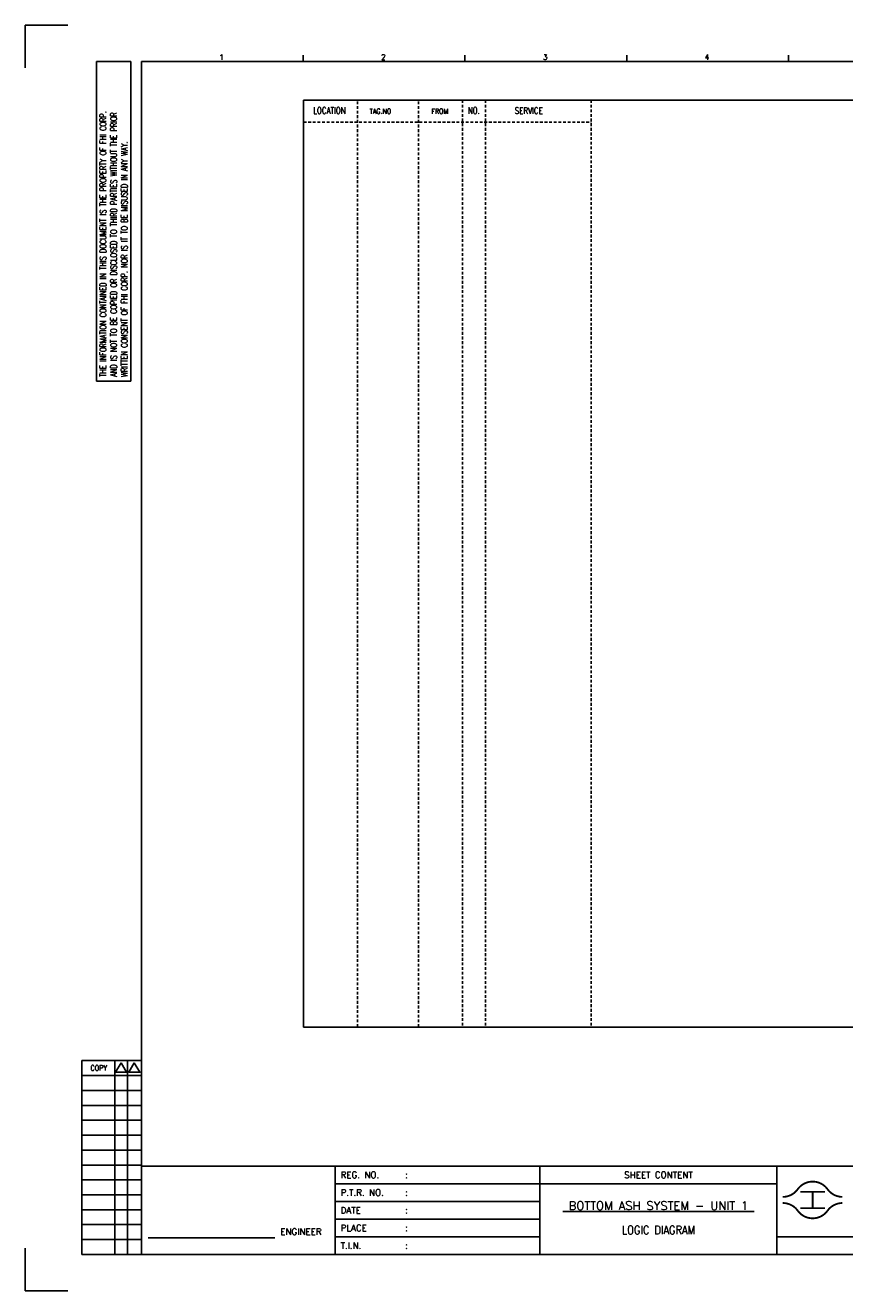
# Model space of a CAD drawing. Extents: x 2294 to 3259, y -116 to 566.
# Tile 1 of 3: x 2294 to 2736, y -116 to 566. Entities that reach past the tile are written whole.
import ezdxf
from ezdxf.enums import TextEntityAlignment as Align

# ---------------------------------------------------------------- set-up
doc = ezdxf.new("R2010")
doc.units = 0
doc.header["$MEASUREMENT"] = 0
doc.linetypes.add('HIDDEN', pattern=[4, 1.5, -1, 1.5])
doc.layers.get('0').update_dxf_attribs({"linetype": 'CONTINUOUS'})
doc.layers.get('DEFPOINTS').update_dxf_attribs({"linetype": 'CONTINUOUS'})
for name, color, linetype in [('CON', 4, 'CONTINUOUS'), ('DIM', 3, 'CONTINUOUS'), ('HID', 2, 'HIDDEN'), ('TEXT', 7, 'CONTINUOUS'), ('圖框CON', 4, 'CONTINUOUS'), ('圖框DIM', 3, 'CONTINUOUS'), ('框線', 6, 'CONTINUOUS')]:
    doc.layers.add(name, color=color, linetype=linetype)
doc.styles.add('DAYUKP', font='complex', dxfattribs={"bigfont": 'DAYUKP.SHX'})
doc.styles.add('E4', font='simplex.shx', dxfattribs={"height": 4})
doc.styles.add('ROMANS', font='romans', dxfattribs={"width": 0.8})

# ---------------------------------------------------------------- blocks, each defined once
blk = doc.blocks.new('Sht_Cont_T3')
at = {"layer": 'TEXT', "color": 3, "linetype": 'Continuous', "style": 'E4'}
for tag, p in [('$SHT_CONT_L1$', (55.63, 24.91)), ('$SHT_CONT_L2$', (55.63, 16.61)), ('$SHT_CONT_L3$', (55.63, 8.3))]:
    blk.add_attdef(tag, text='', height=4, dxfattribs=at).set_placement(p, align=Align.MIDDLE)
blk = doc.blocks.new('1')
at = {"ltscale": 500, "const_width": 0.99}
blk.add_lwpolyline([(1686.83, 57.65, -0.241531), (1678.79, 61.78, 0.512989), (1662.7, 61.78, -0.241531), (1654.66, 57.65, -0.241531)], format="xyb", dxfattribs=at)
at = {"const_width": 0.99}
blk.add_lwpolyline([(1686.83, 54.35, 0.241531), (1678.79, 50.22, -0.512989), (1662.7, 50.22, 0.241531), (1654.66, 54.35, 0.241531)], format="xyb", dxfattribs=at)
at = {"ltscale": 500, "const_width": 0.99}
for points in [[(1664.14, 60.4), (1677.35, 60.4)], [(1670.74, 60.4), (1670.74, 51.6)], [(1664.14, 51.6), (1677.35, 51.6)]]:
    blk.add_lwpolyline(points, dxfattribs=at)
at = {"layer": 'CON'}
for points in [[(1523.67, 26.6), (1523.67, 74.29)], [(1651.45, 26.6), (1651.45, 74.29)]]:
    blk.add_lwpolyline(points, dxfattribs=at)
at = {"layer": 'CON', "ltscale": 500}
for points in [[(1523.67, 64.75), (1413.11, 64.75)], [(1651.45, 64.75), (1523.67, 64.75)], [(1523.67, 55.22), (1413.11, 55.22)], [(1523.67, 45.69), (1413.11, 45.69)], [(1523.67, 36.15), (1413.11, 36.15)]]:
    blk.add_lwpolyline(points, dxfattribs=at)
at = {"layer": 'DEFPOINTS'}
for points in [[(1268.99, 689.33), (1246.02, 689.33), (1246.02, 666.36)], [(1268.99, 7.08), (1246.02, 7.08), (1246.02, 30.05)]]:
    blk.add_lwpolyline(points, dxfattribs=at)
at = {"layer": 'DIM'}
for p, q in [((1276.46, 131.12), (1276.46, 26.6)), ((1276.46, 131.12), (1308.62, 131.12)), ((1294.26, 26.6), (1294.26, 131.12)), ((1301.15, 26.6), (1301.15, 131.12)), ((1276.46, 123.08), (1308.62, 123.08)), ((1276.46, 115.04), (1308.62, 115.04)), ((1276.46, 107), (1308.62, 107)), ((1276.46, 98.96), (1308.62, 98.96)), ((1276.46, 90.92), (1308.62, 90.92)), ((1276.46, 82.88), (1308.62, 82.88)), ((1276.46, 74.84), (1308.62, 74.84)), ((1276.46, 66.8), (1308.62, 66.8)), ((1276.46, 58.76), (1308.62, 58.76)), ((1276.46, 50.72), (1308.62, 50.72)), ((1276.46, 42.68), (1308.62, 42.68)), ((1276.46, 34.64), (1308.62, 34.64)), ((1276.46, 26.6), (1308.62, 26.6))]:
    blk.add_line(p, q, dxfattribs=at)
for points in [[(1297.7, 129.98), (1294.72, 124.81), (1300.69, 124.81)], [(1304.83, 129.98), (1301.84, 124.81), (1307.81, 124.81)]]:
    blk.add_lwpolyline(points, close=True, dxfattribs=at)
at = {"layer": '圖框CON'}
for p, q in [((1284.5, 669.81), (1302.87, 669.81)), ((1284.5, 497.52), (1284.5, 669.81)), ((1302.87, 497.52), (1302.87, 669.81)), ((1395.91, 669.85), (1395.91, 673.29)), ((1483.2, 669.85), (1483.2, 673.29)), ((1570.49, 669.85), (1570.49, 673.29)), ((1657.78, 669.85), (1657.78, 673.29)), ((1284.5, 497.52), (1302.87, 497.52))]:
    blk.add_line(p, q, dxfattribs=at)
for points in [[(1413.11, 26.6), (1413.11, 74.29)], [(1828.89, 36.15), (1802.67, 36.15), (1651.45, 36.15)]]:
    blk.add_lwpolyline(points, dxfattribs=at)
at = {"layer": '圖框DIM'}
blk.add_line((1312.36, 35.55), (1380.65, 35.55), dxfattribs=at)
at = {"layer": '框線'}
for p, q in [((1308.62, 669.81), (1308.62, 26.6)), ((2181.53, 669.81), (1308.62, 669.81)), ((2181.53, 74.29), (1308.62, 74.29)), ((2181.53, 26.6), (1308.62, 26.6))]:
    blk.add_line(p, q, dxfattribs=at)
at = {"style": 'DAYUKP'}
for s, p in [('1', (1350.64, 670.78)), ('2', (1437.93, 670.78)), ('3', (1525.22, 670.78)), ('4', (1612.51, 670.78))]:
    blk.add_text(s, height=2.87, dxfattribs=at).set_placement(p)
at = {"layer": 'DIM', "style": 'ROMANS', "width": 0.75}
for s, p in [('THE INFORMATION CONTAINED IN THIS DOCUMENT IS THE PROPERTY OF FHI CORP.', (1287.94, 499.82)), ('AND IS NOT TO BE COPIED OR DISCLOSED TO THIRD PARTIES WITHOUT THE PRIOR', (1293.68, 499.82)), ('WRITTEN CONSENT OF FHI CORP. NOR IS IT TO BE MISUSED IN ANY WAY.', (1299.43, 499.82))]:
    blk.add_text(s, height=3.4457, rotation=90, dxfattribs=at).set_placement(p, align=Align.MIDDLE_LEFT)
at = {"layer": 'DIM', "style": 'ROMANS', "width": 0.8}
blk.add_text('COPY', height=2.871, dxfattribs=at).set_placement((1285.64, 127.16), align=Align.MIDDLE)
at = {"layer": 'HID', "ltscale": 500, "style": 'ROMANS'}
for s, height, p in [('REG. NO.', 3.446, (1416.1, 69.52)), (':', 3.45, (1450.9, 69.52)), ('P.T.R. NO.', 3.446, (1416.1, 59.99)), (':', 3.45, (1450.9, 59.99)), ('DATE', 3.446, (1416.1, 50.45)), (':', 3.45, (1450.9, 50.45)), ('PLACE', 3.446, (1416.1, 40.92)), (':', 3.45, (1450.9, 40.92)), ('T.I.N.', 3.446, (1416.1, 31.37)), (':', 3.45, (1450.9, 31.39))]:
    blk.add_text(s, height=height, dxfattribs=at).set_placement(p, align=Align.MIDDLE_LEFT)
blk.add_text('SHEET CONTENT', height=3.4457, dxfattribs=at).set_placement((1587.56, 69.52), align=Align.MIDDLE)
at = {"layer": 'HID', "style": 'ROMANS'}
blk.add_text('ENGINEER', height=3.446, dxfattribs=at).set_placement((1394.71, 37.18), align=Align.CENTER)

msp = doc.modelspace()

# ---------------------------------------------------------------- linework, layer by layer
at = {"layer": 'CON'}
msp.add_lwpolyline([(2443.66, 525.71), (3157.66, 525.71), (3157.66, 25.91), (2443.66, 25.91)], close=True, dxfattribs=at)
at = {"layer": 'HID'}
for p, q in [((2529.35, 525.71), (2529.35, 25.89)), ((2541.78, 525.71), (2541.78, 25.89)), ((2598.71, 525.71), (2598.71, 25.91)), ((2472.71, 525.01), (2472.71, 25.91)), ((2505.63, 525.01), (2505.63, 25.91)), ((2443.66, 513.81), (2598.71, 513.81))]:
    msp.add_line(p, q, dxfattribs=at)

# ---------------------------------------------------------------- block references
msp.add_blockref('1', (1047.52, -123.29))
at = {"layer": 'TEXT', "color": 0}
ref = msp.add_blockref('Sht_Cont_T3', (2571.19, -96.69), dxfattribs=dict(at, xscale=1.148576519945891, yscale=1.148576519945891, zscale=1.148576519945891))
ref.add_attrib('$SHT_CONT_L1$', '%%U BOTTOM ASH SYSTEM - UNIT 1 ', dxfattribs={"color": 3, "linetype": 'Continuous', "height": 4.5943, "style": 'E4'}).set_placement((2635.08, -68.08), align=Align.TOP_CENTER)
ref.add_attrib('$SHT_CONT_L3$', 'LOGIC DIAGRAM', dxfattribs={"color": 3, "linetype": 'Continuous', "height": 4.5943, "style": 'E4', "width": 0.85}).set_placement((2635.08, -87.15), align=Align.BOTTOM_CENTER)

# ---------------------------------------------------------------- texts
at = {"layer": 'CON', "style": 'ROMANS', "width": 0.8}
for s, p in [('LOCATION', (2457.58, 520.11)), ('NO.', (2535.48, 520.11)), ('SERVICE', (2565.13, 520.03))]:
    msp.add_text(s, height=3.5, dxfattribs=at).set_placement(p, align=Align.MIDDLE)
for s, p in [('TAG.NO', (2479.31, 517.45)), ('FROM', (2512.57, 517.45))]:
    msp.add_text(s, height=2.8, dxfattribs=at).set_placement(p, align=Align.BOTTOM_LEFT)

doc.saveas('drawing.dxf')
